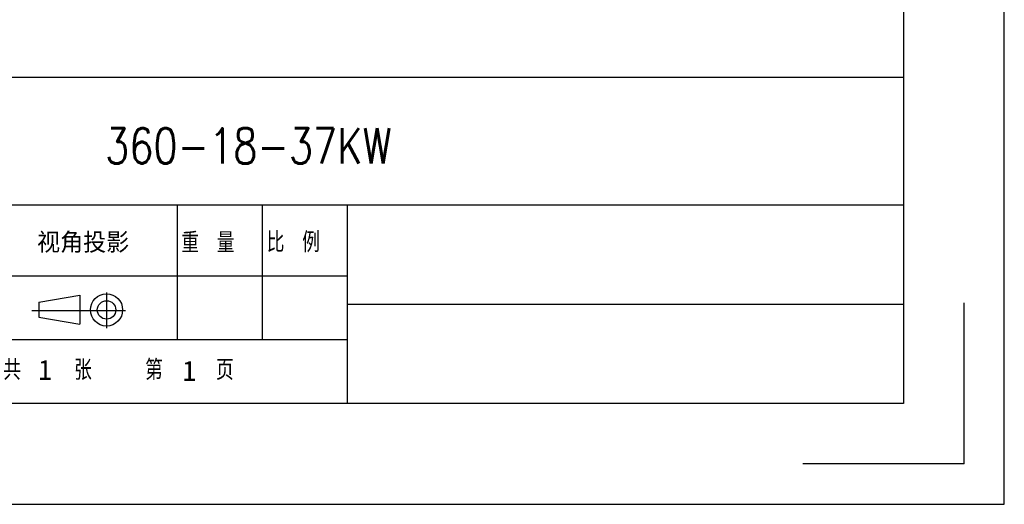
# Model space of a CAD drawing. Header units: millimetres. Extents: x -2787 to 4673, y -54 to 2046.
# Tile 39 of 124: x -614 to -125, y 4 to 245. Entities that reach past the tile are written whole.
import ezdxf

# ---------------------------------------------------------------- set-up
doc = ezdxf.new("R2010")
doc.units = ezdxf.units.MM
doc.header["$LTSCALE"] = 81.675
doc.layers.get('0').update_dxf_attribs({"linetype": 'CONTINUOUS'})
doc.styles.get("Standard").update_dxf_attribs({"font": 'SIMPLEX.SHX', "width": 0.8})
doc.styles.add('TEXTSTYLE_2', font='hyswlongfangsong.ttf')
doc.styles.add('TEXTSTYLE_3', font='txt')

msp = doc.modelspace()

# ---------------------------------------------------------------- linework, layer by layer
at = {"color": 3}
for p, q in [((-125.224, 4.31), (-125.224, 1054.31)), ((-604.424, 104.576), (-583.98, 107.99)), ((-583.98, 107.99), (-583.98, 93.651)), ((-604.424, 104.576), (-604.424, 97.065)), ((-604.424, 97.065), (-583.98, 93.651)), ((-1610.224, 4.31), (-125.224, 4.31))]:
    msp.add_line(p, q, dxfattribs=at)
at = {"color": 7}
for p, q in [((-175.224, 1004.31), (-175.224, 54.31)), ((-175.224, 334.31), (-175.224, 54.31)), ((-888.101, 216.193), (-175.224, 216.193)), ((-888.101, 152.847), (-175.224, 152.847)), ((-535.643, 85.983), (-535.643, 152.847)), ((-493.413, 85.983), (-493.413, 152.847)), ((-451.183, 54.31), (-451.183, 152.847)), ((-888.101, 117.656), (-451.183, 117.656)), ((-451.183, 103.579), (-175.224, 103.579)), ((-145.224, 24.31), (-145.224, 104.31)), ((-888.101, 85.983), (-451.183, 85.983)), ((-175.224, 54.31), (-1560.224, 54.31)), ((-175.224, 54.31), (-1075.224, 54.31)), ((-145.224, 24.31), (-225.224, 24.31))]:
    msp.add_line(p, q, dxfattribs=at)
at = {"color": 2}
for p, q in [((-570.796, 109.405), (-570.796, 91.752)), ((-561.419, 100.256), (-607.801, 100.285))]:
    msp.add_line(p, q, dxfattribs=at)
at = {"color": 3}
for radius in [7.984, 4.578]:
    msp.add_circle((-570.796, 100.737), radius, dxfattribs=at)

# ---------------------------------------------------------------- texts
at = {"color": 2, "insert": (-571.517, 190.831), "char_height": 17.5, "width": 315, "attachment_point": 1, "line_spacing_factor": 0.9}
msp.add_mtext('360-18-37KW', dxfattribs=at)
at = {"color": 7, "attachment_point": 1}
for s, insert, char_height, width, style in [('视角投影', (-605.284, 138.844), 8.798, 75.26763, 'TEXTSTYLE_3'), ('重\u3000量', (-533.694, 138.855), 8.798, 39.84359, 'TEXTSTYLE_2'), ('比\u3000例', (-491.281, 139.1), 8.798, 39.89415, 'TEXTSTYLE_2'), ('共\u3000\u3000\u3000张\u3000\u3000\u3000第\u3000\u3000\u3000页', (-622.05, 75.744), 8.79795, 172.8241, 'TEXTSTYLE_2')]:
    msp.add_mtext(s, dxfattribs=dict(at, insert=insert, char_height=char_height, width=width, style=style))
at = {"color": 2, "char_height": 10, "width": 7.14829, "attachment_point": 1, "line_spacing_factor": 0.9, "style": 'TEXTSTYLE_3'}
for insert in [(-604.693, 76.033), (-533.119, 75.529)]:
    msp.add_mtext('1', dxfattribs=dict(at, insert=insert))

doc.saveas('drawing.dxf')
